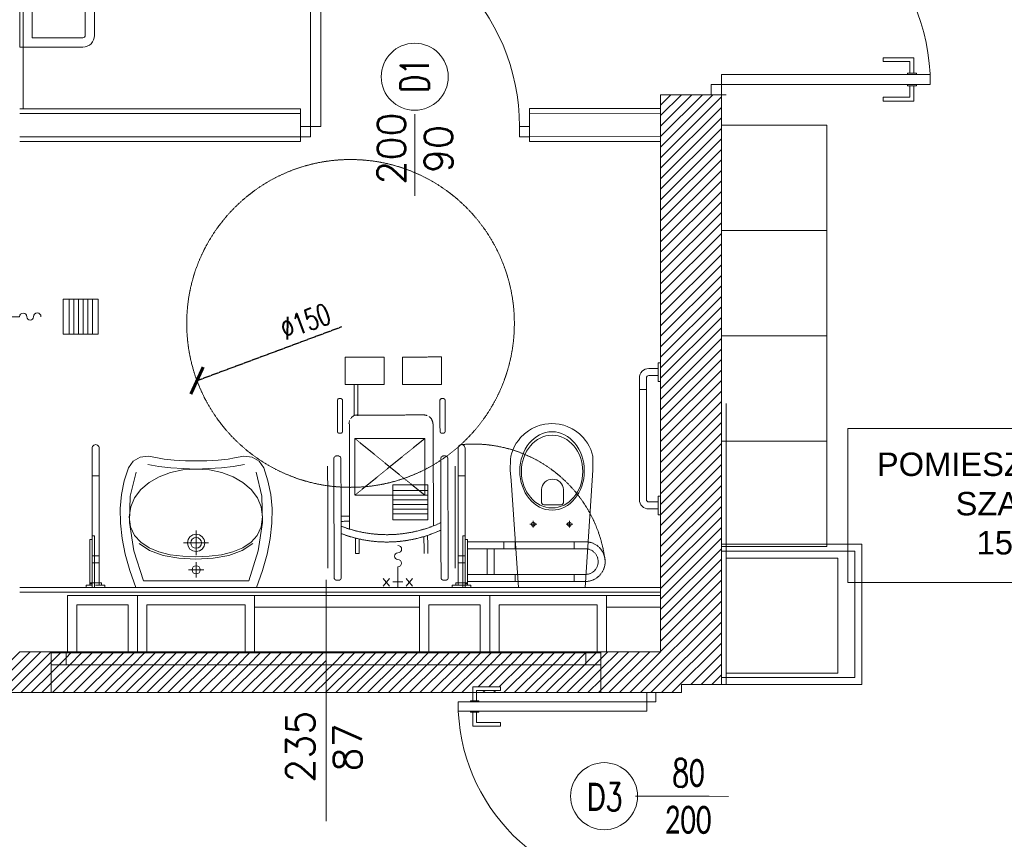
# Model space of a CAD drawing. Header units: millimetres. Extents: x -20020 to 55682, y 3351 to 17623.
# Tile 17 of 49: x -3917 to -3496, y 11471 to 11822. Entities that reach past the tile are written whole.
import ezdxf
from ezdxf.lldxf.tags import DXFTag

# ---------------------------------------------------------------- set-up
doc = ezdxf.new("R2010")
doc.units = ezdxf.units.MM
doc.linetypes.add('ACAD_ISO02W100', pattern=[15, 12, -3])
doc.linetypes.add('ACAD_ISO03W100', pattern=[30, 12, -18])
doc.layers.get('0').update_dxf_attribs({"color": 252, "lineweight": 9})
for name, color, linetype, lineweight in [('0 - przerywae', 252, 'ACAD_ISO02W100', 9), ('0- widokowe', 252, 'Continuous', 9), ('ARANŻACJA', 252, 'Continuous', 9), ('ETYKIETY POMIESZCZEŃ', 252, 'Continuous', 9), ('IS_Grafika', 252, 'SOLID', 9), ('nowe', 252, 'Continuous', 9), ('OKNA', 252, 'Continuous', 9), ('OPISY', 252, 'Continuous', 9), ('srednia', 252, 'Continuous', 9), ('widokowe', 252, 'Continuous', 9), ('ŚCIANY KONSTRUKCYJNE', 252, 'Continuous', 9), ('ŚCIANY WYPEŁNIENIE', 252, 'Continuous', 9)]:
    doc.layers.add(name, color=color, linetype=linetype, lineweight=lineweight)
doc.styles.add('MED_ARIAL_Tabela', font='arial.ttf')
doc.styles.get("Standard").update_dxf_attribs({"font": 'romans.shx', "width": 0.7})
tags = doc.linetypes.add('SOLID', pattern=[10, 10, 0]).pattern_tags.tags
tags[6:7] = [DXFTag(74, 4), DXFTag(75, 0), DXFTag(340, '0'), DXFTag(46, 0.0), DXFTag(50, 0.0), DXFTag(44, 0.0), DXFTag(45, 0.0)]
tags[4:5] = [DXFTag(74, 4), DXFTag(75, 0), DXFTag(340, '0'), DXFTag(46, 0.0), DXFTag(50, 0.0), DXFTag(44, 0.0), DXFTag(45, 0.0)]
doc.dimstyles.new('Architectural-Metric', dxfattribs={"dimscale": 3, "dimtxt": 3, "dimasz": 3, "dimexe": 3, "dimexo": 1.5, "dimgap": 1, "dimtad": 1, "dimdec": 1, "dimzin": 11, "dimtxsty": 'Standard', "dimblk": 'ARCHTICK', "dimcen": 3, "dimdle": 3, "dimadec": 1, "dimazin": 2, "dimtfac": 1, "dimtdec": 1, "dimtofl": 0, "dimtmove": 0, "dimatfit": 3, "dimfxl": 1, "dimfxlon": 1, "dimfrac": 1, "dimtolj": 1, "dimtzin": 0, "dimarcsym": 0})

# ---------------------------------------------------------------- blocks, each defined once
blk = doc.blocks.new('_ArchTick')
at = {"color": 0, "linetype": 'ByBlock', "const_width": 0.15}
blk.add_lwpolyline([(-0.5, -0.5), (0.5, 0.5)], dxfattribs=at)
blk = doc.blocks.new('*D136')
at = {"layer": '0 - przerywae', "color": 0, "lineweight": -2, "ltscale": 0.03}
blk.add_line((-3841.49, 11667.41), (-3779.42, 11690.5), dxfattribs=at)
at = {"layer": 'Defpoints', "color": 0}
for p in [(-3700.9, 11719.71), (-3841.49, 11667.41)]:
    blk.add_point(p, dxfattribs=at)
at = {"layer": '0 - przerywae', "color": 0, "linetype": 'ByBlock', "lineweight": -2, "xscale": 9, "yscale": 9, "zscale": 9, "rotation": 200.4028021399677}
blk.add_blockref('_ArchTick', (-3841.49, 11667.41), dxfattribs=at)
at = {"layer": '0 - przerywae', "color": 0, "insert": (-3795.11, 11692.67), "char_height": 9, "attachment_point": 5, "rotation": 20.4028}
blk.add_mtext('\\A1;∅150', dxfattribs=at)
blk = doc.blocks.new('fsefsefes')
for points in [[(9985.45, -5716.55), (10000.45, -5716.55), (10000.45, -5701.55), (9985.45, -5701.55), (9985.45, -5716.55)], [(9985.45, -5703.92), (10000.45, -5703.92)], [(9985.45, -5705.92), (10000.45, -5705.92)], [(9985.45, -5707.92), (10000.45, -5707.92)], [(9985.45, -5709.92), (10000.45, -5709.92)], [(9985.45, -5711.92), (10000.45, -5711.92)], [(9985.45, -5711.92), (10000.45, -5711.92)], [(9985.45, -5713.92), (10000.45, -5713.92)], [(9985.45, -5716.55), (10000.45, -5716.55)], [(9992.95, -5743.93), (9992.95, -5735.14)], [(9986.65, -5740.09), (9989.42, -5743.38)], [(9986.65, -5743.38), (9989.42, -5740.09)], [(9990.8, -5741.54), (9995.1, -5741.54)], [(9999.24, -5740.09), (9996.48, -5743.38)], [(9999.24, -5743.38), (9996.48, -5740.09)]]:
    blk.add_lwpolyline(points)
blk.add_lwpolyline([(9992.95, -5735.14, 1), (9992.95, -5732.01, -1), (9992.95, -5729.22, 1), (9992.95, -5725.99, 0.933393)], format="xyb")

msp = doc.modelspace()

# ---------------------------------------------------------------- linework, layer by layer
for p, q in [((-3548.1, 11803.7), (-3548.1, 11805.33)), ((-3535.03, 11805.33), (-3548.1, 11805.33)), ((-3536.67, 11803.7), (-3548.1, 11803.7)), ((-3536.67, 11798.8), (-3536.67, 11803.7)), ((-3535.03, 11798.8), (-3535.03, 11805.33)), ((-3537.76, 11798.26), (-3537.76, 11798.8)), ((-3533.94, 11798.8), (-3537.76, 11798.8)), ((-3533.94, 11798.26), (-3533.94, 11798.8)), ((-3537.76, 11793.9), (-3537.76, 11793.36)), ((-3533.94, 11793.36), (-3537.76, 11793.36)), ((-3536.67, 11793.36), (-3536.67, 11788.46)), ((-3535.03, 11793.36), (-3535.03, 11786.82)), ((-3533.94, 11793.9), (-3533.94, 11793.36)), ((-3548.1, 11788.46), (-3548.1, 11786.82)), ((-3536.67, 11788.46), (-3548.1, 11788.46)), ((-3535.03, 11786.82), (-3548.1, 11786.82)), ((-3748.3, 11746.32), (-3748.3, 11781.2)), ((-3723.52, 11530.6), (-3723.52, 11536.5)), ((-3723.52, 11536.5), (-3711.72, 11536.5)), ((-3722.04, 11530.6), (-3722.04, 11535.03)), ((-3722.04, 11535.03), (-3711.72, 11535.03)), ((-3711.72, 11535.03), (-3711.72, 11536.5)), ((-3724.5, 11530.11), (-3724.5, 11530.6)), ((-3724.5, 11530.6), (-3721.06, 11530.6)), ((-3721.06, 11530.11), (-3721.06, 11530.6)), ((-3724.5, 11526.18), (-3724.5, 11525.69)), ((-3724.5, 11525.69), (-3721.06, 11525.69)), ((-3723.52, 11525.69), (-3723.52, 11519.79)), ((-3722.04, 11525.69), (-3722.04, 11521.26)), ((-3721.06, 11526.18), (-3721.06, 11525.69)), ((-3723.52, 11519.79), (-3711.72, 11519.79)), ((-3722.04, 11521.26), (-3711.72, 11521.26)), ((-3711.72, 11521.26), (-3711.72, 11519.79)), ((-3622.5, 11489.8), (-3654, 11489.8))]:
    msp.add_line(p, q)
for points in [[(-3792.94, 11775.92), (-3788.58, 11775.92), (-3788.58, 11865.2), (-3792.94, 11865.2)], [(-3617.29, 11793.9), (-3617.29, 11798.26), (-3528.01, 11798.26), (-3528.01, 11793.9)], [(-3617.29, 11789.55), (-3621.65, 11789.55), (-3621.65, 11793.9), (-3617.29, 11793.9)], [(-3797.29, 11775.92), (-3797.29, 11771.56), (-3792.94, 11771.56), (-3792.94, 11775.92)], [(-3699.3, 11775.92), (-3699.3, 11771.56), (-3703.65, 11771.56), (-3703.65, 11775.92)], [(-3649.23, 11534.05), (-3645.29, 11534.05), (-3645.29, 11530.11), (-3649.23, 11530.11)], [(-3649.23, 11530.11), (-3649.23, 11526.18), (-3729.86, 11526.18), (-3729.86, 11530.11)]]:
    msp.add_lwpolyline(points, close=True)
at = {"linetype": 'Continuous', "ltscale": 50}
for centre, radius, start, end in [((-3617.29, 11793.9), 89.31, 0, 90), ((-3792.94, 11775.92), 89.31, 0, 90), ((-3649.23, 11530.11), 80.66, 180, 270)]:
    msp.add_arc(centre, radius, start, end, dxfattribs=at)
at = {"layer": '0 - przerywae', "ltscale": 0.03}
for p, q in [((-3774.27, 11665.83), (-3774.24, 11652.37)), ((-3772.76, 11665.84), (-3772.73, 11652.37)), ((-3744.46, 11652.72), (-3774.24, 11652.65)), ((-3776.36, 11648.95), (-3776.27, 11603.94)), ((-3740.41, 11605.31), (-3740.51, 11648.93)), ((-3731.06, 11587.25), (-3731.15, 11630.86)), ((-3785.55, 11587.23), (-3785.64, 11630.84)), ((-3776.28, 11609.45), (-3779.89, 11609.44)), ((-3776.27, 11607.27), (-3779.89, 11607.26)), ((-3773.79, 11600.1), (-3773.77, 11593.58)), ((-3772.2, 11593.58), (-3772.21, 11599.73)), ((-3744.43, 11593.54), (-3744.45, 11600.77)), ((-3742.88, 11601.27), (-3742.86, 11593.54)), ((-3773.77, 11593.58), (-3772.2, 11593.58))]:
    msp.add_line(p, q, dxfattribs=at)
at = {"layer": '0 - przerywae', "ltscale": 0.3}
msp.add_line((-3779.28, 11652.64), (-3779.38, 11652.64), dxfattribs=at)
at = {"layer": '0 - przerywae', "ltscale": 0.03}
for points in [[(-3778.16, 11677.41), (-3778.14, 11665.71), (-3761.47, 11665.75), (-3761.5, 11677.45)], [(-3736.99, 11677.5), (-3736.97, 11665.8), (-3753.63, 11665.77), (-3753.66, 11677.46)]]:
    msp.add_lwpolyline(points, close=True, dxfattribs=at)
for points in [[(-3780.73, 11659.7), (-3780.05, 11659.7, -0.414214), (-3779.29, 11658.94), (-3779.26, 11645.71, -0.414214), (-3780.02, 11644.95), (-3780.7, 11644.94, -0.414214), (-3781.46, 11645.7), (-3781.49, 11658.94, -0.414214)], [(-3736.19, 11659.7), (-3736.87, 11659.7, 0.414214), (-3737.62, 11658.93), (-3737.6, 11645.7, 0.414214), (-3736.84, 11644.94), (-3736.15, 11644.94, 0.414214), (-3735.4, 11645.7), (-3735.43, 11658.94, 0.414214)], [(-3781.09, 11635.2), (-3781.85, 11635.2, 0.414214), (-3782.98, 11634.06), (-3782.87, 11583.22, 0.414214), (-3781.73, 11582.08), (-3780.97, 11582.08, 0.414214), (-3779.84, 11583.22), (-3779.95, 11634.06, 0.414214)], [(-3735.37, 11635.2), (-3736.13, 11635.2, 0.414214), (-3737.27, 11634.06), (-3737.16, 11583.22, 0.414214), (-3736.02, 11582.08), (-3735.26, 11582.08, 0.414214), (-3734.12, 11583.22), (-3734.23, 11634.06, 0.414214)]]:
    msp.add_lwpolyline(points, format="xyb", close=True, dxfattribs=at)
for points in [[(-3774.08, 11642.7), (-3744.08, 11642.7), (-3744.08, 11618.39), (-3774.08, 11618.39), (-3774.08, 11642.7)], [(-3774.08, 11618.39), (-3744.08, 11642.7)], [(-3774.08, 11642.7), (-3744.08, 11618.39)], [(-3717.45, 11595.55), (-3717.45, 11584.55)], [(-3714.45, 11595.55), (-3714.45, 11584.55)]]:
    msp.add_lwpolyline(points, dxfattribs=at)
for points in [[(-3666.98, 11590.05, 0.407076), (-3728.39, 11640.05, -1.228224)], [(-3675.48, 11581.55, 1), (-3675.48, 11598.55, 2.414214)], [(-3675.48, 11595.55, -1), (-3675.48, 11584.55, -1)]]:
    msp.add_lwpolyline(points, format="xyb", dxfattribs=at)
at = {"layer": '0 - przerywae', "ltscale": 0.3}
for points in [[(-3705.48, 11598.55), (-3710.26, 11598.55), (-3710.26, 11595.55)], [(-3675.48, 11598.55), (-3680.26, 11598.55), (-3680.26, 11595.55)], [(-3680.26, 11598.55), (-3680.26, 11595.55)], [(-3705.48, 11584.55), (-3705.48, 11581.55)], [(-3705.48, 11583.27), (-3705.48, 11584.55), (-3705.48, 11581.55)], [(-3680.26, 11584.55), (-3680.26, 11581.55)], [(-3675.48, 11584.55), (-3680.26, 11584.55), (-3680.26, 11581.55)]]:
    msp.add_lwpolyline(points, dxfattribs=at)
at = {"layer": '0 - przerywae', "ltscale": 0.03}
msp.add_circle((-3775.85, 11691.83), 70.04, dxfattribs=at)
at = {"layer": '0 - przerywae', "ltscale": 0.3}
for centre, start, end in [((-3772.72, 11648.96), 90.1242, 180.1242), ((-3744.45, 11648.92), 0.1242, 90.1242)]:
    msp.add_arc(centre, 3.79, start, end, dxfattribs=at)
at = {"layer": '0 - przerywae', "ltscale": 0.03}
for centre in [(-3760.31, 11656.22), (-3760.31, 11653.08)]:
    msp.add_arc(centre, 54.66, 249.0194, 294.6817, dxfattribs=at)
at = {"layer": '0- widokowe', "ltscale": 0.02}
msp.add_lwpolyline([(-3705.48, 11598.55), (-3705.48, 11595.55)], dxfattribs=at)
at = {"layer": '0- widokowe'}
for points in [[(-3772.84, 11579.05, 0), (-3771.02, 11579.05, 0), (-3769.21, 11579.05, 0), (-3767.4, 11579.05, 0), (-3765.59, 11579.05, 0), (-3763.77, 11579.05, 0), (-3761.96, 11579.05, 0), (-3760.15, 11579.05, 0), (-3758.34, 11579.05, 0)], [(-3743.84, 11579.05, 0), (-3745.65, 11579.05, 0), (-3747.46, 11579.05, 0), (-3749.27, 11579.05, 0), (-3751.09, 11579.05, 0), (-3752.9, 11579.05, 0), (-3754.71, 11579.05, 0), (-3756.52, 11579.05, 0), (-3758.34, 11579.05, 0)]]:
    msp.add_polyline3d(points, dxfattribs=at)
at = {"layer": 'ARANŻACJA'}
for p, q in [((-3698.45, 11646.77), (-3696.28, 11647.82)), ((-3696.28, 11647.82), (-3694.81, 11648.29)), ((-3694.81, 11648.29), (-3692.76, 11648.77)), ((-3692.76, 11648.77), (-3691.26, 11648.97)), ((-3691.26, 11648.97), (-3689.74, 11649.04)), ((-3688.23, 11648.97), (-3689.74, 11649.04)), ((-3686.72, 11648.77), (-3688.23, 11648.97)), ((-3684.67, 11648.29), (-3686.72, 11648.77)), ((-3683.21, 11647.82), (-3684.67, 11648.29)), ((-3681.03, 11646.77), (-3683.21, 11647.82)), ((-3703.16, 11643.03), (-3701.52, 11644.64)), ((-3701.52, 11644.64), (-3699.75, 11645.99)), ((-3699.75, 11645.99), (-3698.45, 11646.77)), ((-3679.74, 11645.99), (-3681.03, 11646.77)), ((-3677.97, 11644.64), (-3679.74, 11645.99)), ((-3676.33, 11643.03), (-3677.97, 11644.64)), ((-3706.35, 11637.98), (-3705.71, 11639.34)), ((-3705.71, 11639.34), (-3704.97, 11640.64)), ((-3704.97, 11640.64), (-3704.11, 11641.87)), ((-3704.11, 11641.87), (-3703.16, 11643.03)), ((-3675.38, 11641.87), (-3676.33, 11643.03)), ((-3674.52, 11640.64), (-3675.38, 11641.87)), ((-3673.78, 11639.34), (-3674.52, 11640.64)), ((-3673.14, 11637.98), (-3673.78, 11639.34)), ((-3707.51, 11633.74), (-3707.25, 11635.13)), ((-3707.25, 11635.13), (-3706.86, 11636.57)), ((-3706.86, 11636.57), (-3706.35, 11637.98)), ((-3672.63, 11636.57), (-3673.14, 11637.98)), ((-3672.24, 11635.13), (-3672.63, 11636.57)), ((-3672.28, 11633.74), (-3672.24, 11635.13)), ((-3707.56, 11629.19), (-3707.51, 11633.74)), ((-3672.22, 11629.19), (-3672.28, 11633.74)), ((-3707.24, 11624.75), (-3707.56, 11629.19)), ((-3672.59, 11624.75), (-3672.22, 11629.19)), ((-3704, 11579.05), (-3707.24, 11624.75)), ((-3675.48, 11579.05), (-3672.59, 11624.75)), ((-3694.18, 11615.56), (-3694.18, 11620.81)), ((-3684.8, 11615.56), (-3684.8, 11620.81)), ((-3693.24, 11614.26), (-3685.74, 11614.26)), ((-3697.75, 11606.03), (-3699.16, 11606.03)), ((-3697.75, 11606.03), (-3697.75, 11607.45)), ((-3697.75, 11606.03), (-3696.27, 11606.03)), ((-3697.75, 11606.03), (-3697.75, 11604.58)), ((-3682.25, 11606.03), (-3683.66, 11606.03)), ((-3682.25, 11606.03), (-3682.25, 11607.45)), ((-3682.25, 11606.03), (-3680.77, 11606.03)), ((-3682.25, 11606.03), (-3682.25, 11604.58))]:
    msp.add_line(p, q, dxfattribs=at)
at = {"layer": 'ARANŻACJA', "ltscale": 10}
for points in [[(-3917.29, 11849.91), (-3917.29, 11809.91), (-3890.29, 11809.91, 0.414214), (-3885.29, 11814.91), (-3885.29, 11844.91, 0.414214), (-3890.29, 11849.91)], [(-3912.02, 11845.91), (-3912.02, 11813.91), (-3890.29, 11813.91, 0.414214), (-3889.29, 11814.91), (-3889.29, 11844.91, 0.414214), (-3890.29, 11845.91)]]:
    msp.add_lwpolyline(points, format="xyb", close=True, dxfattribs=at)
at = {"layer": 'ARANŻACJA', "linetype": 'ACAD_ISO03W100', "ltscale": 10}
msp.add_lwpolyline([(-3617.29, 11537.55), (-3615.29, 11537.55), (-3615.29, 11789.55), (-3617.29, 11789.55)], dxfattribs=at)
at = {"layer": 'ARANŻACJA', "ltscale": 10}
for points in [[(-3917.29, 11781.56), (-3797.3, 11781.56), (-3797.3, 11781.56)], [(-3699.3, 11781.59), (-3643.3, 11781.64)], [(-3917.29, 11771.56), (-3797.29, 11771.56), (-3797.29, 11769.55)], [(-3699.3, 11771.56), (-3643.29, 11771.64)], [(-3644.37, 11672.55), (-3644.37, 11667.05), (-3643.37, 11667.05), (-3643.37, 11675.05), (-3644.37, 11675.05), (-3644.37, 11672.55)], [(-3652.37, 11663.55), (-3649.37, 11663.55)], [(-3886.33, 11638.62), (-3886.33, 11580.05)], [(-3883.33, 11638.46), (-3883.33, 11626.68), (-3886.33, 11626.68)], [(-3883.33, 11638.46), (-3883.33, 11626.68), (-3886.33, 11626.68)], [(-3883.33, 11580.05), (-3883.33, 11638.62)], [(-3729.89, 11580.05), (-3729.89, 11638.62)], [(-3729.89, 11638.46), (-3729.89, 11626.68), (-3726.89, 11626.68)], [(-3726.89, 11638.62), (-3726.89, 11580.05)], [(-3862.51, 11631.55), (-3857.8, 11630.68), (-3852.72, 11630.12), (-3847.38, 11629.79), (-3841.88, 11629.57), (-3836.39, 11629.79), (-3831.04, 11630.12), (-3825.96, 11630.68), (-3821.25, 11631.55)], [(-3883.33, 11626.68), (-3886.33, 11626.68)], [(-3883.33, 11626.68), (-3886.33, 11626.68)], [(-3813.42, 11609.18), (-3814.01, 11613.46), (-3815.69, 11617.37), (-3818.34, 11620.85), (-3821.83, 11623.84), (-3826.05, 11626.27), (-3830.88, 11628.08), (-3836.19, 11629.22), (-3841.85, 11629.61), (-3847.53, 11629.22), (-3852.85, 11628.08), (-3857.7, 11626.27), (-3861.95, 11623.84), (-3865.48, 11620.85), (-3868.16, 11617.37), (-3869.85, 11613.46), (-3870.45, 11609.18)], [(-3867.54, 11628.33), (-3870, 11618.03), (-3870.32, 11606.79), (-3868.45, 11594.69), (-3864.37, 11581.85), (-3841.87, 11581.85), (-3819.36, 11581.85), (-3815.28, 11594.69), (-3813.42, 11606.79), (-3813.73, 11618.03), (-3816.19, 11628.33)], [(-3757.78, 11607.86), (-3742.78, 11607.86), (-3742.78, 11622.86), (-3757.78, 11622.86), (-3757.78, 11607.86)], [(-3757.78, 11620.49), (-3742.78, 11620.49)], [(-3757.78, 11618.49), (-3742.78, 11618.49)], [(-3757.78, 11616.49), (-3742.78, 11616.49)], [(-3757.78, 11614.49), (-3742.78, 11614.49)], [(-3644.37, 11615.55), (-3644.37, 11610.05), (-3643.37, 11610.05), (-3643.37, 11618.05), (-3644.37, 11618.05), (-3644.37, 11615.55)], [(-3757.78, 11612.49), (-3742.78, 11612.49)], [(-3757.78, 11612.49), (-3742.78, 11612.49)], [(-3757.78, 11610.49), (-3742.78, 11610.49)], [(-3813.42, 11609.18), (-3814.01, 11604.88), (-3815.7, 11601.27), (-3818.36, 11598.31), (-3821.87, 11595.97), (-3826.11, 11594.21), (-3830.95, 11593.01), (-3836.26, 11592.31), (-3841.93, 11592.08), (-3847.6, 11592.31), (-3852.92, 11593.01), (-3857.76, 11594.21), (-3862, 11595.97), (-3865.51, 11598.31), (-3868.17, 11601.27), (-3869.86, 11604.88), (-3870.45, 11609.18)], [(-3757.78, 11607.86), (-3742.78, 11607.86)], [(-3841.87, 11603.31), (-3841.87, 11592.81)], [(-3886.33, 11598.55), (-3886.33, 11599.55), (-3887.33, 11599.55), (-3887.33, 11595.55), (-3887.33, 11585.55)], [(-3886.33, 11597.05), (-3886.33, 11601.05), (-3885.33, 11601.05), (-3885.33, 11587.05)], [(-3886.33, 11598.55), (-3886.33, 11595.55)], [(-3817.61, 11597.79), (-3822.12, 11594.76), (-3827.86, 11592.67), (-3834.56, 11591.47), (-3841.93, 11591.08), (-3849.31, 11591.47), (-3856.01, 11592.67), (-3861.75, 11594.76), (-3866.26, 11597.79)], [(-3847.21, 11598.06), (-3836.53, 11598.06)], [(-3726.89, 11597.05), (-3726.89, 11601.05), (-3727.89, 11601.05), (-3727.89, 11587.05)], [(-3726.89, 11598.55), (-3726.89, 11599.55), (-3725.89, 11599.55), (-3725.89, 11595.55), (-3725.89, 11585.55)], [(-3726.89, 11598.55), (-3726.89, 11595.55)], [(-3725.89, 11598.55), (-3675.48, 11598.55)], [(-3886.33, 11587.05), (-3886.33, 11595.55)], [(-3726.89, 11587.05), (-3726.89, 11595.55)], [(-3675.48, 11595.55), (-3725.89, 11595.55)], [(-3883.33, 11592.48), (-3886.33, 11592.48)], [(-3886.33, 11589.48), (-3883.33, 11589.48)], [(-3841.87, 11589.77), (-3841.87, 11583.27)], [(-3729.89, 11592.48), (-3726.89, 11592.48)], [(-3726.89, 11589.48), (-3729.89, 11589.48)], [(-3887.33, 11585.55), (-3887.33, 11581.55), (-3887.33, 11580.55), (-3886.33, 11580.55)], [(-3886.33, 11583.05), (-3886.33, 11587.05)], [(-3885.33, 11587.05), (-3885.33, 11579.05), (-3886.33, 11579.05), (-3886.33, 11581.55)], [(-3886.33, 11584.55), (-3886.33, 11581.55)], [(-3838.62, 11586.52), (-3845.12, 11586.52)], [(-3755.62, 11579.05), (-3755.62, 11587.84)], [(-3727.89, 11587.05), (-3727.89, 11579.05), (-3726.89, 11579.05), (-3726.89, 11581.55)], [(-3726.89, 11583.05), (-3726.89, 11587.05)], [(-3726.89, 11584.55), (-3726.89, 11585.55)], [(-3725.89, 11585.55), (-3725.89, 11581.55), (-3725.89, 11580.55), (-3726.89, 11580.55)], [(-3726.89, 11584.55), (-3726.89, 11581.55)], [(-3725.89, 11584.55), (-3675.48, 11584.55)], [(-3883.33, 11580.05), (-3882.33, 11580.05), (-3882.33, 11581.05), (-3886.33, 11581.05), (-3887.33, 11581.05), (-3887.33, 11580.05)], [(-3761.91, 11582.88), (-3759.15, 11579.59)], [(-3761.91, 11579.59), (-3759.15, 11582.88)], [(-3757.77, 11581.43), (-3753.47, 11581.43)], [(-3749.32, 11582.88), (-3752.09, 11579.59)], [(-3749.32, 11579.59), (-3752.09, 11582.88)], [(-3729.89, 11580.05), (-3730.89, 11580.05), (-3730.89, 11581.05), (-3726.89, 11581.05), (-3725.89, 11581.05), (-3725.89, 11580.05)], [(-3675.48, 11581.55), (-3725.89, 11581.55)], [(-3917.29, 11579.05), (-3668.37, 11579.05)], [(-3917.29, 11579.05), (-3769.37, 11579.05)], [(-3917.29, 11577.05), (-3668.37, 11577.05)], [(-3917.29, 11577.05), (-3769.37, 11577.05)], [(-3884.83, 11580.05), (-3880.83, 11580.05), (-3880.83, 11579.05), (-3888.83, 11579.05), (-3888.83, 11580.05), (-3886.33, 11580.05)], [(-3789.87, 11579.05), (-3643.37, 11579.05)], [(-3643.37, 11579.05), (-3789.87, 11579.05)], [(-3643.37, 11577.05), (-3789.87, 11577.05)], [(-3726.89, 11580.05), (-3732.39, 11580.05), (-3732.39, 11579.05), (-3724.39, 11579.05), (-3724.39, 11580.05), (-3726.89, 11580.05)], [(-3723.39, 11577.05), (-3643.37, 11577.05)], [(-3866.87, 11551.55), (-3896.87, 11551.55), (-3896.87, 11575.55), (-3866.87, 11575.55), (-3866.87, 11551.55)], [(-3896.35, 11575.55), (-3769.37, 11575.55)], [(-3816.87, 11551.55), (-3866.87, 11551.55), (-3866.87, 11575.55), (-3816.87, 11575.55), (-3816.87, 11551.55)], [(-3643.37, 11575.55), (-3789.87, 11575.55)], [(-3774.68, 11575.55), (-3643.37, 11575.55)], [(-3746.36, 11551.55), (-3716.36, 11551.55), (-3716.36, 11575.55), (-3746.36, 11575.55), (-3746.36, 11551.55)], [(-3723.39, 11575.55), (-3643.37, 11575.55)], [(-3716.36, 11551.55), (-3666.36, 11551.55), (-3666.36, 11575.55), (-3716.36, 11575.55), (-3716.36, 11551.55)], [(-3746.36, 11570.55), (-3816.87, 11570.55)], [(-3666.36, 11570.55), (-3643.37, 11570.55)], [(-3666.36, 11570.55), (-3643.37, 11570.55)], [(-3643.37, 11570.55), (-3666.36, 11570.55)]]:
    msp.add_lwpolyline(points, dxfattribs=at)
for points in [[(-3617.29, 11731.55), (-3617.29, 11776.55), (-3572.29, 11776.55), (-3572.29, 11731.55)], [(-3617.29, 11686.55), (-3617.29, 11731.55), (-3572.29, 11731.55), (-3572.29, 11686.55)], [(-3617.29, 11641.55), (-3617.29, 11686.55), (-3572.29, 11686.55), (-3572.29, 11641.55)], [(-3617.29, 11596.55), (-3617.29, 11641.55), (-3572.29, 11641.55), (-3572.29, 11596.55)], [(-3841.87, 11633.06), (-3846.47, 11633.08), (-3851.28, 11633.34), (-3855.51, 11633.77), (-3858.33, 11634.33), (-3862.27, 11635.06), (-3865.86, 11634.63), (-3868.79, 11633.01), (-3870.75, 11630.16), (-3872.59, 11624.55), (-3873.78, 11618.73), (-3874.34, 11612.69), (-3874.26, 11606.43), (-3873.55, 11599.93), (-3872.21, 11593.21), (-3870.25, 11586.25), (-3867.67, 11579.05), (-3841.87, 11579.05), (-3816.06, 11579.05), (-3813.48, 11586.25), (-3811.52, 11593.21), (-3810.18, 11599.93), (-3809.47, 11606.43), (-3809.4, 11612.69), (-3809.95, 11618.73), (-3811.15, 11624.55), (-3812.98, 11630.16), (-3814.94, 11633.01), (-3817.88, 11634.63), (-3821.47, 11635.06), (-3825.41, 11634.33), (-3828.23, 11633.77), (-3832.45, 11633.34), (-3837.27, 11633.08), (-3841.87, 11633.06)], [(-3841.87, 11594.31), (-3843.33, 11594.6), (-3844.52, 11595.41), (-3845.32, 11596.6), (-3845.62, 11598.06), (-3845.32, 11599.52), (-3844.52, 11600.71), (-3843.33, 11601.51), (-3841.87, 11601.81), (-3840.41, 11601.51), (-3839.22, 11600.71), (-3838.41, 11599.52), (-3838.12, 11598.06), (-3838.41, 11596.6), (-3839.22, 11595.41), (-3840.41, 11594.6), (-3841.87, 11594.31)], [(-3841.87, 11595.76), (-3842.76, 11595.94), (-3843.49, 11596.43), (-3843.99, 11597.16), (-3844.17, 11598.06), (-3843.99, 11598.95), (-3843.49, 11599.68), (-3842.76, 11600.18), (-3841.87, 11600.36), (-3840.97, 11600.18), (-3840.24, 11599.68), (-3839.75, 11598.95), (-3839.57, 11598.06), (-3839.75, 11597.16), (-3840.24, 11596.43), (-3840.97, 11595.94), (-3841.87, 11595.76)], [(-3841.87, 11584.77), (-3842.55, 11584.91), (-3843.1, 11585.28), (-3843.48, 11585.84), (-3843.62, 11586.52), (-3843.48, 11587.2), (-3843.1, 11587.76), (-3842.55, 11588.13), (-3841.87, 11588.27), (-3841.19, 11588.13), (-3840.63, 11587.76), (-3840.25, 11587.2), (-3840.12, 11586.52), (-3840.25, 11585.84), (-3840.63, 11585.28), (-3841.19, 11584.91), (-3841.87, 11584.77)], [(-3870.87, 11551.55), (-3892.87, 11551.55), (-3892.87, 11571.55), (-3870.87, 11571.55)], [(-3820.87, 11551.55), (-3862.87, 11551.55), (-3862.87, 11571.55), (-3820.87, 11571.55)], [(-3742.36, 11551.55), (-3720.36, 11551.55), (-3720.36, 11571.55), (-3742.36, 11571.55)], [(-3712.36, 11551.55), (-3670.36, 11551.55), (-3670.36, 11571.55), (-3712.36, 11571.55)]]:
    msp.add_lwpolyline(points, close=True, dxfattribs=at)
for points in [[(-3644.37, 11612.55), (-3648.37, 11612.55, -0.414214), (-3652.37, 11616.55), (-3652.37, 11668.55, -0.414214), (-3648.37, 11672.55), (-3644.37, 11672.55)], [(-3644.37, 11669.55), (-3648.37, 11669.55, 0.414214), (-3649.37, 11668.55), (-3649.37, 11616.55, 0.414214), (-3648.37, 11615.55), (-3644.37, 11615.55)], [(-3886.33, 11638.46), (-3886.33, 11638.46, -1.054479), (-3883.33, 11638.46, 1)], [(-3886.33, 11638.46), (-3886.33, 11638.46, -1.054479), (-3883.33, 11638.46, 1)], [(-3726.89, 11638.46), (-3726.89, 11638.46, 1.054479), (-3729.89, 11638.46, -1)], [(-3755.62, 11587.84, 1), (-3755.62, 11590.96, -1), (-3755.62, 11593.75, 1), (-3755.62, 11596.98, 0.933393)]]:
    msp.add_lwpolyline(points, format="xyb", dxfattribs=at)
at = {"layer": 'ARANŻACJA'}
for points in [[(-3883.77, 11579.05, 0), (-3880.65, 11579.05, 0), (-3877.52, 11579.05, 0), (-3874.4, 11579.05, 0), (-3871.27, 11579.05, 0), (-3868.15, 11579.05, 0), (-3865.02, 11579.05, 0), (-3861.9, 11579.05, 0), (-3858.77, 11579.05, 0)], [(-3799.19, 11579.05, 0), (-3795.95, 11579.05, 0), (-3792.04, 11579.05, 0), (-3786.76, 11579.05, 0), (-3779.44, 11579.05, 0), (-3769.41, 11579.05, 0), (-3755.97, 11579.05, 0), (-3738.46, 11579.05, 0), (-3716.19, 11579.05, 0)], [(-3713.74, 11579.05, 0), (-3715.42, 11579.05, 0), (-3718.54, 11579.05, 0), (-3721.67, 11579.05, 0), (-3782.79, 11579.05, 0), (-3785.92, 11579.05, 0), (-3789.04, 11579.05, 0), (-3792.17, 11579.05, 0), (-3795.29, 11579.05, 0)]]:
    msp.add_polyline3d(points, dxfattribs=at)
for centre, radius, start, end in [((-3689.49, 11620.58), 4.7, 2.8022, 177.1978), ((-3692.99, 11615.43), 1.2, 174.1101, 257.7661), ((-3686, 11615.43), 1.2, 282.2339, 5.8899)]:
    msp.add_arc(centre, radius, start, end, dxfattribs=at)
at = {"layer": 'ARANŻACJA', "extrusion": (0, 0, -1)}
for centre, major_axis, ratio in [((-3689.69, 11628.8), (0, 16.75), 0.823529), ((-3689.69, 11628.55), (0, 15.54), 0.845174)]:
    msp.add_ellipse(centre, major_axis=major_axis, ratio=ratio, dxfattribs=at)
for centre in [(-3697.75, 11606.03), (-3682.25, 11606.03)]:
    msp.add_ellipse(centre, major_axis=(0.599, -0.599), ratio=1, start_param=5.497787, end_param=11.780972, dxfattribs=at)
at = {"layer": 'ETYKIETY POMIESZCZEŃ'}
for p, q in [((-3563.18, 11646.87), (-3563.18, 11581.09)), ((-3400.63, 11646.87), (-3563.18, 11646.87)), ((-3563.18, 11581.09), (-3400.63, 11581.09))]:
    msp.add_line(p, q, dxfattribs=at)
at = {"layer": 'IS_Grafika'}
msp.add_lwpolyline([(-3615.29, 11591.56), (-3567.55, 11591.56), (-3567.55, 11542.37), (-3615.29, 11542.37)], close=True, dxfattribs=at)
at = {"layer": 'nowe'}
for points in [[(-3917.29, 11783.58), (-3797.3, 11783.58), (-3797.29, 11770.55)], [(-3797.3, 11783.58), (-3797.3, 11781.56)], [(-3699.3, 11783.61), (-3643.31, 11783.66)], [(-3699.3, 11783.61), (-3699.3, 11781.59)], [(-3699.3, 11781.59), (-3699.3, 11769.55)], [(-3795.3, 11771.59), (-3917.29, 11771.55)], [(-3797.29, 11769.55), (-3917.29, 11769.55)], [(-3643.29, 11769.55), (-3643.29, 11769.55), (-3699.3, 11769.55)], [(-3617.29, 11537.55), (-3557.29, 11537.55), (-3557.29, 11597.55), (-3617.29, 11597.55)], [(-3617.29, 11540.55), (-3560.29, 11540.55), (-3560.29, 11594.55), (-3617.29, 11594.55)]]:
    msp.add_lwpolyline(points, dxfattribs=at)
at = {"layer": 'OKNA'}
msp.add_line((-3786.29, 11479.08), (-3786.29, 11582.25), dxfattribs=at)
at = {"layer": 'OPISY'}
msp.add_line((-3653.11, 11489.89), (-3614.25, 11489.71), dxfattribs=at)
for centre in [(-3748.42, 11797.24), (-3667.43, 11489.82)]:
    msp.add_circle(centre, 14.32, dxfattribs=at)
at = {"layer": 'srednia'}
for p, q in [((-3915.79, 12003.55), (-3915.79, 11783.58)), ((-3903.79, 11534.05), (-3903.79, 11551.55)), ((-3903.79, 11551.01), (-3668.79, 11551.01)), ((-3903.79, 11546), (-3903.79, 11551.01)), ((-3897.36, 11551.01), (-3903.79, 11551.01)), ((-3903.79, 11551.01), (-3903.79, 11546)), ((-3897.36, 11546), (-3897.36, 11551.01)), ((-3668.79, 11551.01), (-3675.23, 11551.01)), ((-3675.23, 11551.01), (-3675.23, 11546)), ((-3668.79, 11534.05), (-3668.79, 11551.55)), ((-3668.79, 11551.01), (-3668.79, 11546)), ((-3668.79, 11546), (-3668.79, 11551.01)), ((-3668.79, 11546), (-3903.79, 11546)), ((-3903.79, 11546), (-3897.36, 11546)), ((-3675.23, 11546), (-3668.79, 11546))]:
    msp.add_line(p, q, dxfattribs=at)
at = {"layer": 'widokowe'}
msp.add_lwpolyline([(-3729.89, 11626.68), (-3726.89, 11626.68)], dxfattribs=at)
at = {"layer": 'ŚCIANY KONSTRUKCYJNE'}
for p, q in [((-3643.29, 11789.55), (-3617.29, 11789.55)), ((-3643.29, 11551.55), (-3643.29, 11789.55)), ((-3617.29, 11789.55), (-3617.29, 11537.55)), ((-3917.29, 11551.55), (-3903.79, 11551.55)), ((-3903.79, 11551.55), (-3668.79, 11551.55)), ((-3668.79, 11551.55), (-3643.29, 11551.55)), ((-3903.79, 11534.05), (-3962.79, 11534.05)), ((-3668.79, 11534.05), (-3903.79, 11534.05)), ((-3648.79, 11534.05), (-3668.79, 11534.05)), ((-3648.79, 11534.05), (-3634.29, 11534.05)), ((-3634.29, 11534.05), (-3634.29, 11537.55)), ((-3634.29, 11537.55), (-3617.29, 11537.55))]:
    msp.add_line(p, q, dxfattribs=at)
at = {"layer": 'ŚCIANY WYPEŁNIENIE', "linetype": 'Continuous'}
for p, q in [((-3643.29, 11785.11), (-3638.86, 11789.55)), ((-3643.29, 11780.62), (-3634.37, 11789.55)), ((-3643.29, 11776.13), (-3629.88, 11789.55)), ((-3643.29, 11771.64), (-3625.39, 11789.55)), ((-3643.29, 11767.15), (-3620.9, 11789.55)), ((-3643.29, 11762.66), (-3617.29, 11788.66)), ((-3643.29, 11758.17), (-3617.29, 11784.17)), ((-3643.29, 11753.68), (-3617.29, 11779.68)), ((-3643.29, 11749.19), (-3617.29, 11775.19)), ((-3643.29, 11744.7), (-3617.29, 11770.7)), ((-3643.29, 11740.21), (-3617.29, 11766.21)), ((-3643.29, 11735.72), (-3617.29, 11761.72)), ((-3643.29, 11731.23), (-3617.29, 11757.23)), ((-3643.29, 11726.74), (-3617.29, 11752.74)), ((-3643.29, 11722.25), (-3617.29, 11748.25)), ((-3643.29, 11717.76), (-3617.29, 11743.76)), ((-3643.29, 11713.27), (-3617.29, 11739.27)), ((-3643.29, 11708.78), (-3617.29, 11734.78)), ((-3643.29, 11704.29), (-3617.29, 11730.29)), ((-3643.29, 11699.8), (-3617.29, 11725.8)), ((-3643.29, 11695.31), (-3617.29, 11721.31)), ((-3643.29, 11690.82), (-3617.29, 11716.82)), ((-3643.29, 11686.33), (-3617.29, 11712.33)), ((-3643.29, 11681.84), (-3617.29, 11707.84)), ((-3643.29, 11677.35), (-3617.29, 11703.35)), ((-3643.29, 11672.86), (-3617.29, 11698.86)), ((-3643.29, 11668.37), (-3617.29, 11694.37)), ((-3643.29, 11663.88), (-3617.29, 11689.88)), ((-3643.29, 11659.39), (-3617.29, 11685.39)), ((-3643.29, 11654.9), (-3617.29, 11680.9)), ((-3643.29, 11650.41), (-3617.29, 11676.41)), ((-3643.29, 11645.92), (-3617.29, 11671.92)), ((-3643.29, 11641.43), (-3617.29, 11667.43)), ((-3643.29, 11636.94), (-3617.29, 11662.94)), ((-3643.29, 11632.45), (-3617.29, 11658.45)), ((-3643.29, 11627.96), (-3617.29, 11653.96)), ((-3643.29, 11623.47), (-3617.29, 11649.47)), ((-3643.29, 11618.98), (-3617.29, 11644.98)), ((-3643.29, 11614.49), (-3617.29, 11640.49)), ((-3643.29, 11610), (-3617.29, 11636)), ((-3643.29, 11605.51), (-3617.29, 11631.51)), ((-3643.29, 11601.02), (-3617.29, 11627.02)), ((-3643.29, 11596.52), (-3617.29, 11622.52)), ((-3643.29, 11592.03), (-3617.29, 11618.03)), ((-3643.29, 11587.54), (-3617.29, 11613.54)), ((-3643.29, 11583.05), (-3617.29, 11609.05)), ((-3643.29, 11578.56), (-3617.29, 11604.56)), ((-3643.29, 11574.07), (-3617.29, 11600.07)), ((-3643.29, 11569.58), (-3617.29, 11595.58)), ((-3643.29, 11565.09), (-3617.29, 11591.09)), ((-3643.29, 11560.6), (-3617.29, 11586.6)), ((-3643.29, 11556.11), (-3617.29, 11582.11)), ((-3643.29, 11551.62), (-3617.29, 11577.62)), ((-3656.38, 11534.05), (-3617.29, 11573.13)), ((-3651.89, 11534.05), (-3617.29, 11568.64)), ((-3647.4, 11534.05), (-3617.29, 11564.15)), ((-3642.91, 11534.05), (-3617.29, 11559.66)), ((-3638.42, 11534.05), (-3617.29, 11555.17)), ((-3934.77, 11534.05), (-3917.27, 11551.55)), ((-3930.28, 11534.05), (-3912.78, 11551.55)), ((-3925.79, 11534.05), (-3908.29, 11551.55)), ((-3921.3, 11534.05), (-3903.8, 11551.55)), ((-3903.79, 11547.06), (-3899.85, 11551.01)), ((-3897.36, 11549), (-3895.36, 11551.01)), ((-3895.88, 11546), (-3890.87, 11551.01)), ((-3891.39, 11546), (-3886.38, 11551.01)), ((-3886.9, 11546), (-3881.89, 11551.01)), ((-3882.41, 11546), (-3877.4, 11551.01)), ((-3877.92, 11546), (-3872.91, 11551.01)), ((-3873.43, 11546), (-3868.42, 11551.01)), ((-3868.94, 11546), (-3863.93, 11551.01)), ((-3864.45, 11546), (-3859.44, 11551.01)), ((-3859.95, 11546), (-3854.95, 11551.01)), ((-3855.46, 11546), (-3850.46, 11551.01)), ((-3850.97, 11546), (-3845.97, 11551.01)), ((-3846.48, 11546), (-3841.48, 11551.01)), ((-3841.99, 11546), (-3836.99, 11551.01)), ((-3837.5, 11546), (-3832.5, 11551.01)), ((-3833.01, 11546), (-3828.01, 11551.01)), ((-3828.52, 11546), (-3823.52, 11551.01)), ((-3824.03, 11546), (-3819.03, 11551.01)), ((-3819.54, 11546), (-3814.54, 11551.01)), ((-3815.05, 11546), (-3810.05, 11551.01)), ((-3810.56, 11546), (-3805.56, 11551.01)), ((-3806.07, 11546), (-3801.07, 11551.01)), ((-3801.58, 11546), (-3796.58, 11551.01)), ((-3797.09, 11546), (-3792.09, 11551.01)), ((-3792.6, 11546), (-3787.59, 11551.01)), ((-3783.62, 11546), (-3778.61, 11551.01)), ((-3779.13, 11546), (-3774.12, 11551.01)), ((-3774.64, 11546), (-3769.63, 11551.01)), ((-3770.15, 11546), (-3765.14, 11551.01)), ((-3765.66, 11546), (-3760.65, 11551.01)), ((-3761.17, 11546), (-3756.16, 11551.01)), ((-3756.68, 11546), (-3751.67, 11551.01)), ((-3752.19, 11546), (-3747.18, 11551.01)), ((-3747.7, 11546), (-3742.69, 11551.01)), ((-3743.21, 11546), (-3738.2, 11551.01)), ((-3738.72, 11546), (-3733.71, 11551.01)), ((-3734.23, 11546), (-3729.22, 11551.01)), ((-3729.74, 11546), (-3724.73, 11551.01)), ((-3725.25, 11546), (-3720.24, 11551.01)), ((-3720.76, 11546), (-3715.75, 11551.01)), ((-3716.27, 11546), (-3711.26, 11551.01)), ((-3711.78, 11546), (-3706.77, 11551.01)), ((-3707.29, 11546), (-3702.28, 11551.01)), ((-3702.8, 11546), (-3697.79, 11551.01)), ((-3698.31, 11546), (-3693.3, 11551.01)), ((-3693.82, 11546), (-3688.81, 11551.01)), ((-3689.33, 11546), (-3684.32, 11551.01)), ((-3684.84, 11546), (-3679.83, 11551.01)), ((-3680.35, 11546), (-3675.34, 11551.01)), ((-3675.23, 11546.63), (-3670.85, 11551.01)), ((-3668.79, 11548.57), (-3665.82, 11551.55)), ((-3668.79, 11544.08), (-3661.33, 11551.55)), ((-3668.79, 11539.59), (-3656.84, 11551.55)), ((-3668.79, 11535.1), (-3652.35, 11551.55)), ((-3665.36, 11534.05), (-3647.86, 11551.55)), ((-3660.87, 11534.05), (-3643.37, 11551.55)), ((-3916.81, 11534.05), (-3903.79, 11547.06)), ((-3900.37, 11546), (-3897.36, 11549)), ((-3788.11, 11546), (-3786.29, 11547.82)), ((-3671.37, 11546), (-3668.79, 11548.57)), ((-3630.43, 11537.55), (-3617.29, 11550.68)), ((-3912.32, 11534.05), (-3903.79, 11542.57)), ((-3903.79, 11542.57), (-3900.37, 11546)), ((-3903.79, 11538.08), (-3895.88, 11546)), ((-3903.34, 11534.05), (-3891.39, 11546)), ((-3898.85, 11534.05), (-3886.9, 11546)), ((-3894.36, 11534.05), (-3882.41, 11546)), ((-3889.87, 11534.05), (-3877.92, 11546)), ((-3885.38, 11534.05), (-3873.43, 11546)), ((-3880.89, 11534.05), (-3868.94, 11546)), ((-3876.4, 11534.05), (-3864.45, 11546)), ((-3871.91, 11534.05), (-3859.95, 11546)), ((-3867.42, 11534.05), (-3855.46, 11546)), ((-3862.93, 11534.05), (-3850.97, 11546)), ((-3858.44, 11534.05), (-3846.48, 11546)), ((-3853.95, 11534.05), (-3841.99, 11546)), ((-3849.46, 11534.05), (-3837.5, 11546)), ((-3844.97, 11534.05), (-3833.01, 11546)), ((-3840.48, 11534.05), (-3828.52, 11546)), ((-3835.99, 11534.05), (-3824.03, 11546)), ((-3831.5, 11534.05), (-3819.54, 11546)), ((-3827.01, 11534.05), (-3815.05, 11546)), ((-3822.52, 11534.05), (-3810.56, 11546)), ((-3818.03, 11534.05), (-3806.07, 11546)), ((-3813.54, 11534.05), (-3801.58, 11546)), ((-3809.05, 11534.05), (-3797.09, 11546)), ((-3804.56, 11534.05), (-3792.6, 11546)), ((-3800.07, 11534.05), (-3788.11, 11546)), ((-3795.58, 11534.05), (-3786.29, 11543.33)), ((-3786.29, 11543.33), (-3783.62, 11546)), ((-3786.29, 11538.84), (-3779.13, 11546)), ((-3786.29, 11534.35), (-3774.64, 11546)), ((-3782.11, 11534.05), (-3770.15, 11546)), ((-3777.62, 11534.05), (-3765.66, 11546)), ((-3773.13, 11534.05), (-3761.17, 11546)), ((-3768.64, 11534.05), (-3756.68, 11546)), ((-3764.15, 11534.05), (-3752.19, 11546)), ((-3759.66, 11534.05), (-3747.7, 11546)), ((-3755.17, 11534.05), (-3743.21, 11546)), ((-3750.68, 11534.05), (-3738.72, 11546)), ((-3746.19, 11534.05), (-3734.23, 11546)), ((-3741.7, 11534.05), (-3729.74, 11546)), ((-3737.21, 11534.05), (-3725.25, 11546)), ((-3732.72, 11534.05), (-3720.76, 11546)), ((-3728.22, 11534.05), (-3716.27, 11546)), ((-3721.28, 11536.5), (-3711.78, 11546)), ((-3716.79, 11536.5), (-3707.29, 11546)), ((-3712.3, 11536.5), (-3702.8, 11546)), ((-3710.26, 11534.05), (-3698.31, 11546)), ((-3705.77, 11534.05), (-3693.82, 11546)), ((-3701.28, 11534.05), (-3689.33, 11546)), ((-3696.79, 11534.05), (-3684.84, 11546)), ((-3692.3, 11534.05), (-3680.35, 11546)), ((-3687.81, 11534.05), (-3675.86, 11546)), ((-3683.32, 11534.05), (-3671.37, 11546)), ((-3678.83, 11534.05), (-3668.79, 11544.08)), ((-3675.86, 11546), (-3675.23, 11546.63)), ((-3625.94, 11537.55), (-3617.29, 11546.19)), ((-3791.09, 11534.05), (-3786.29, 11538.84)), ((-3674.34, 11534.05), (-3668.79, 11539.59)), ((-3621.45, 11537.55), (-3617.29, 11541.7)), ((-3907.83, 11534.05), (-3903.79, 11538.08)), ((-3786.6, 11534.05), (-3786.29, 11534.35)), ((-3723.73, 11534.05), (-3723.52, 11534.26)), ((-3719.24, 11534.05), (-3718.26, 11535.03)), ((-3714.75, 11534.05), (-3713.77, 11535.03)), ((-3669.85, 11534.05), (-3668.79, 11535.1))]:
    msp.add_line(p, q, dxfattribs=at)

# ---------------------------------------------------------------- block references
at = {"layer": 'IS_Grafika', "xscale": -1, "rotation": 270}
msp.add_blockref('fsefsefes', (1817.8, 1701.74), dxfattribs=at)

# ---------------------------------------------------------------- texts
at = {"layer": 'ETYKIETY POMIESZCZEŃ', "style": 'MED_ARIAL_Tabela'}
for s, p in [('POMIESZCZENIE 1.7', (-3550.83, 11626.65)), ('SZATNIA 2', (-3517.17, 11609.82)), ('15,81m²', (-3508.17, 11593.11))]:
    msp.add_text(s, height=10, dxfattribs=at).set_placement(p)
at = {"layer": 'OPISY'}
for s, p in [('200', (-3752.37, 11751.14)), ('90', (-3732.27, 11756.1)), ('235', (-3791.3, 11495.55)), ('87', (-3771.2, 11500.35))]:
    msp.add_text(s, height=12, rotation=90, dxfattribs=at).set_placement(p)
at = {"layer": 'OPISY', "char_height": 12, "width": 48.1576, "attachment_point": 5}
for s, insert, rotation in [('D1', (-3748.42, 11797.92), 90), ('8{\\fCalibri Light|b0|i0|c238|p34;0\\P200}', (-3631.44, 11489.66), 359.7335), ('{\\fCalibri Light|b0|i0|c238|p34;D}3', (-3667.2, 11489.51), 359.7335)]:
    msp.add_mtext(s, dxfattribs=dict(at, insert=insert, rotation=rotation))

# ---------------------------------------------------------------- dimensions: what is measured, and where the dimension line sits
at = {"layer": '0 - przerywae', "ltscale": 0.03}
dim = msp.add_diameter_dim_2p(p1=(-3700.9, 11719.71), p2=(-3841.49, 11667.41), dimstyle='Architectural-Metric', dxfattribs=at)
dim.commit()
dim.dimension.update_dxf_attribs({"geometry": '*D136', "text_midpoint": (-3792.5, 11685.64), "dimtype": 163})

doc.saveas('drawing.dxf')
